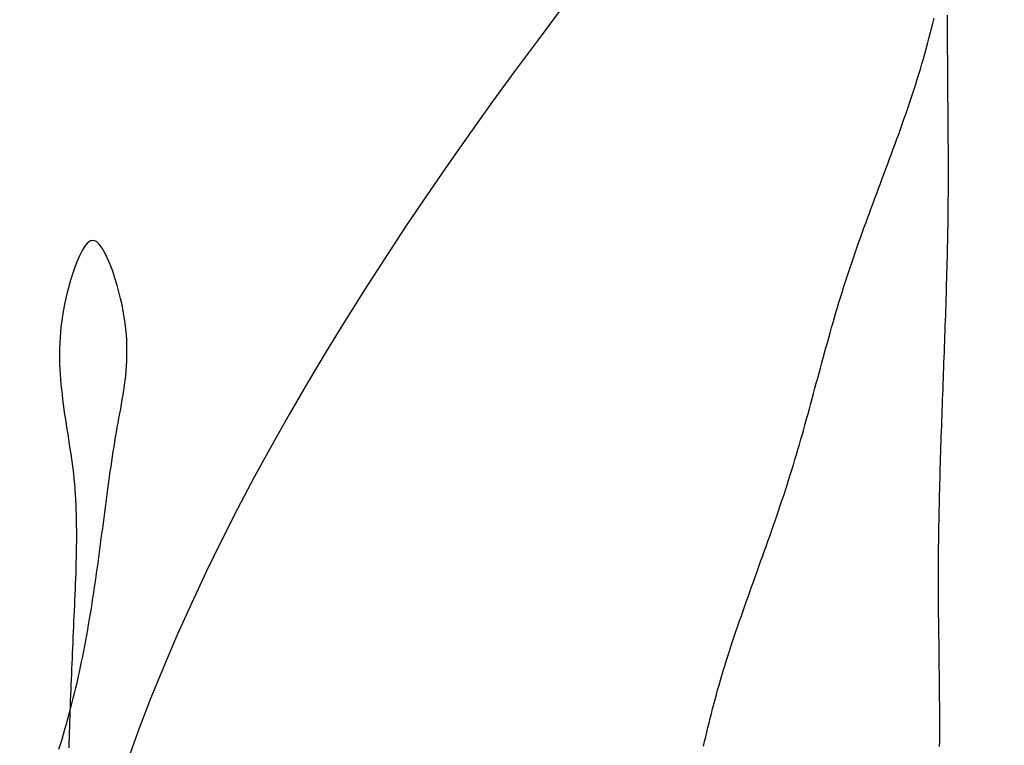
# Model space of a CAD drawing. Header units: millimetres. Extents: x 523431 to 527346, y -48565 to -47721.
# Tile 90 of 217: x 525059.81 to 525061.76, y -47994.63 to -47993.19. Entities that reach past the tile are written whole.
import ezdxf

# ---------------------------------------------------------------- set-up
doc = ezdxf.new("R2010")
doc.units = ezdxf.units.MM

# ---------------------------------------------------------------- blocks, each defined once
blk = doc.blocks.new('A$C0BD840A7')
at = {"color": 5, "start_tangent": (-0.576065, 0.817404), "end_tangent": (1, 0)}
blk.add_spline([(6.7322, 5.9997), (6.9638, 6.7648), (6.8311, 7.132), (8.2398, 7.6625), (5.225, 1.9005), (6.0172, 0.1088), (10.0616, 1.2755)], degree=3, dxfattribs=at)

msp = doc.modelspace()

# ---------------------------------------------------------------- linework, layer by layer
at = {"color": 174}
for p, q in [((525061.6469, -47993.1818), (525061.6469, -47993.1922)), ((525061.6158, -47993.208), (525061.6183, -47993.1979)), ((525061.6183, -47993.1979), (525061.6207, -47993.1877)), ((525061.6469, -47993.1922), (525061.6469, -47993.2027)), ((525061.6106, -47993.2282), (525061.6132, -47993.2181)), ((525061.6132, -47993.2181), (525061.6158, -47993.208)), ((525061.6469, -47993.2027), (525061.6469, -47993.2131)), ((525061.6469, -47993.2131), (525061.6469, -47993.2236)), ((525061.6052, -47993.2484), (525061.6079, -47993.2383)), ((525061.6079, -47993.2383), (525061.6106, -47993.2282)), ((525061.6469, -47993.2236), (525061.6469, -47993.234)), ((525061.6469, -47993.234), (525061.647, -47993.2445)), ((525061.5995, -47993.2685), (525061.6023, -47993.2585)), ((525061.6023, -47993.2585), (525061.6052, -47993.2484)), ((525061.647, -47993.2445), (525061.647, -47993.2549)), ((525061.647, -47993.2549), (525061.6471, -47993.2654)), ((525061.5936, -47993.2886), (525061.5966, -47993.2786)), ((525061.5966, -47993.2786), (525061.5995, -47993.2685)), ((525061.6471, -47993.2654), (525061.6471, -47993.2759)), ((525061.6471, -47993.2759), (525061.6472, -47993.2863)), ((525061.5874, -47993.3086), (525061.5905, -47993.2986)), ((525061.5905, -47993.2986), (525061.5936, -47993.2886)), ((525061.6472, -47993.2863), (525061.6473, -47993.2967)), ((525061.6473, -47993.2967), (525061.6474, -47993.3072)), ((525061.5811, -47993.3285), (525061.5843, -47993.3185)), ((525061.5843, -47993.3185), (525061.5874, -47993.3086)), ((525061.6474, -47993.3072), (525061.6475, -47993.3176)), ((525061.6475, -47993.3176), (525061.6476, -47993.3281)), ((525061.5778, -47993.3384), (525061.5811, -47993.3285)), ((525061.6476, -47993.3281), (525061.6477, -47993.3385)), ((525061.5712, -47993.3583), (525061.5745, -47993.3484)), ((525061.5745, -47993.3484), (525061.5778, -47993.3384)), ((525061.6477, -47993.3385), (525061.6477, -47993.349)), ((525061.6477, -47993.349), (525061.6478, -47993.3594)), ((525061.5644, -47993.3781), (525061.5678, -47993.3682)), ((525061.5678, -47993.3682), (525061.5712, -47993.3583)), ((525061.6478, -47993.3594), (525061.6479, -47993.3699)), ((525061.6479, -47993.3699), (525061.648, -47993.3803)), ((525061.5575, -47993.3978), (525061.561, -47993.388)), ((525061.561, -47993.388), (525061.5644, -47993.3781)), ((525061.648, -47993.3803), (525061.6481, -47993.3908)), ((525061.6481, -47993.3908), (525061.6482, -47993.4012)), ((525061.5505, -47993.4176), (525061.554, -47993.4077)), ((525061.554, -47993.4077), (525061.5575, -47993.3978)), ((525061.6482, -47993.4012), (525061.6483, -47993.4117)), ((525061.6483, -47993.4117), (525061.6483, -47993.4221)), ((525061.5434, -47993.4373), (525061.5469, -47993.4274)), ((525061.5469, -47993.4274), (525061.5505, -47993.4176)), ((525061.6483, -47993.4221), (525061.6484, -47993.4326)), ((525061.6484, -47993.4326), (525061.6485, -47993.443)), ((525061.5362, -47993.4569), (525061.5398, -47993.4471)), ((525061.5398, -47993.4471), (525061.5434, -47993.4373)), ((525061.6485, -47993.443), (525061.6485, -47993.4535)), ((525061.6485, -47993.4535), (525061.6485, -47993.4639)), ((525061.5289, -47993.4766), (525061.5325, -47993.4668)), ((525061.5325, -47993.4668), (525061.5362, -47993.4569)), ((525061.6485, -47993.4639), (525061.6486, -47993.4744)), ((525061.6486, -47993.4744), (525061.6486, -47993.4848)), ((525061.5216, -47993.4962), (525061.5252, -47993.4864)), ((525061.5252, -47993.4864), (525061.5289, -47993.4766)), ((525061.6486, -47993.4848), (525061.6486, -47993.4953)), ((525061.5143, -47993.5158), (525061.5179, -47993.506)), ((525061.5179, -47993.506), (525061.5216, -47993.4962)), ((525061.6486, -47993.4953), (525061.6486, -47993.5057)), ((525061.6486, -47993.5057), (525061.6486, -47993.5162)), ((525061.5069, -47993.5354), (525061.5106, -47993.5256)), ((525061.5106, -47993.5256), (525061.5143, -47993.5158)), ((525061.6486, -47993.5162), (525061.6485, -47993.5266)), ((525061.6485, -47993.5266), (525061.6485, -47993.5371)), ((525061.4996, -47993.5551), (525061.5033, -47993.5452)), ((525061.5033, -47993.5452), (525061.5069, -47993.5354)), ((525061.6484, -47993.5475), (525061.6483, -47993.558)), ((525061.6485, -47993.5371), (525061.6484, -47993.5475)), ((525061.4924, -47993.5747), (525061.496, -47993.5649)), ((525061.496, -47993.5649), (525061.4996, -47993.5551)), ((525061.6482, -47993.5684), (525061.6481, -47993.5789)), ((525061.6483, -47993.558), (525061.6482, -47993.5684)), ((525061.4852, -47993.5943), (525061.4888, -47993.5845)), ((525061.4888, -47993.5845), (525061.4924, -47993.5747)), ((525061.6479, -47993.5893), (525061.6478, -47993.5998)), ((525061.6481, -47993.5789), (525061.6479, -47993.5893)), ((525061.478, -47993.6139), (525061.4816, -47993.6041)), ((525061.4816, -47993.6041), (525061.4852, -47993.5943)), ((525061.6476, -47993.6102), (525061.6474, -47993.6207)), ((525061.6478, -47993.5998), (525061.6476, -47993.6102)), ((525059.9461, -47993.6294), (525059.9404, -47993.6333)), ((525059.9519, -47993.6287), (525059.9461, -47993.6294)), ((525059.9577, -47993.6312), (525059.9519, -47993.6287)), ((525059.9634, -47993.6364), (525059.9577, -47993.6312)), ((525061.471, -47993.6336), (525061.4745, -47993.6238)), ((525061.4745, -47993.6238), (525061.478, -47993.6139)), ((525061.6472, -47993.6311), (525061.647, -47993.6416)), ((525061.6474, -47993.6207), (525061.6472, -47993.6311)), ((525059.9293, -47993.6489), (525059.9241, -47993.6596)), ((525059.9347, -47993.64), (525059.9293, -47993.6489)), ((525059.9404, -47993.6333), (525059.9347, -47993.64)), ((525059.9691, -47993.644), (525059.9634, -47993.6364)), ((525059.9747, -47993.6535), (525059.9691, -47993.644)), ((525061.4641, -47993.6533), (525061.4675, -47993.6434)), ((525061.4675, -47993.6434), (525061.471, -47993.6336)), ((525061.647, -47993.6416), (525061.6468, -47993.6521)), ((525059.9241, -47993.6596), (525059.9192, -47993.6713)), ((525059.9801, -47993.6646), (525059.9747, -47993.6535)), ((525059.9852, -47993.6769), (525059.9801, -47993.6646)), ((525061.4573, -47993.673), (525061.4607, -47993.6631)), ((525061.4607, -47993.6631), (525061.4641, -47993.6533)), ((525061.6465, -47993.6625), (525061.6463, -47993.673)), ((525061.6468, -47993.6521), (525061.6465, -47993.6625)), ((525059.9146, -47993.6836), (525059.9103, -47993.6959)), ((525059.9192, -47993.6713), (525059.9146, -47993.6836)), ((525059.9901, -47993.6901), (525059.9852, -47993.6769)), ((525059.9946, -47993.7037), (525059.9901, -47993.6901)), ((525061.4507, -47993.6927), (525061.454, -47993.6828)), ((525061.454, -47993.6828), (525061.4573, -47993.673)), ((525061.646, -47993.6834), (525061.6457, -47993.6939)), ((525061.6463, -47993.673), (525061.646, -47993.6834)), ((525059.9064, -47993.708), (525059.9029, -47993.72)), ((525059.9103, -47993.6959), (525059.9064, -47993.708)), ((525059.9987, -47993.7174), (525059.9946, -47993.7037)), ((525061.4442, -47993.7125), (525061.4474, -47993.7026)), ((525061.4474, -47993.7026), (525061.4507, -47993.6927)), ((525061.6454, -47993.7043), (525061.6451, -47993.7148)), ((525061.6457, -47993.6939), (525061.6454, -47993.7043)), ((525059.9029, -47993.72), (525059.8997, -47993.7319)), ((525060.0024, -47993.7309), (525059.9987, -47993.7174)), ((525061.438, -47993.7323), (525061.4411, -47993.7224)), ((525061.4411, -47993.7224), (525061.4442, -47993.7125)), ((525061.6448, -47993.7253), (525061.6445, -47993.7357)), ((525061.6451, -47993.7148), (525061.6448, -47993.7253)), ((525059.8969, -47993.7435), (525059.8944, -47993.7551)), ((525059.8997, -47993.7319), (525059.8969, -47993.7435)), ((525060.0057, -47993.744), (525060.0024, -47993.7309)), ((525060.0086, -47993.7567), (525060.0057, -47993.744)), ((525061.4319, -47993.7522), (525061.4349, -47993.7423)), ((525061.4349, -47993.7423), (525061.438, -47993.7323)), ((525061.6442, -47993.7462), (525061.6438, -47993.7566)), ((525061.6445, -47993.7357), (525061.6442, -47993.7462)), ((525059.8922, -47993.7665), (525059.8903, -47993.7778)), ((525059.8944, -47993.7551), (525059.8922, -47993.7665)), ((525060.011, -47993.7691), (525060.0086, -47993.7567)), ((525061.426, -47993.7721), (525061.4289, -47993.7621)), ((525061.4289, -47993.7621), (525061.4319, -47993.7522)), ((525061.6435, -47993.7671), (525061.6432, -47993.7775)), ((525061.6438, -47993.7566), (525061.6435, -47993.7671)), ((525059.8903, -47993.7778), (525059.8888, -47993.7889)), ((525060.0131, -47993.7811), (525060.011, -47993.7691)), ((525060.0148, -47993.7929), (525060.0131, -47993.7811)), ((525061.4202, -47993.792), (525061.423, -47993.7821)), ((525061.423, -47993.7821), (525061.426, -47993.7721)), ((525061.6432, -47993.7775), (525061.6428, -47993.788)), ((525059.8874, -47993.7999), (525059.8864, -47993.8108)), ((525059.8888, -47993.7889), (525059.8874, -47993.7999)), ((525060.0161, -47993.8043), (525060.0148, -47993.7929)), ((525060.0172, -47993.8155), (525060.0161, -47993.8043)), ((525061.4145, -47993.812), (525061.4173, -47993.802)), ((525061.4173, -47993.802), (525061.4202, -47993.792)), ((525061.6424, -47993.7984), (525061.6421, -47993.8089)), ((525061.6428, -47993.788), (525061.6424, -47993.7984)), ((525059.8855, -47993.8216), (525059.885, -47993.8323)), ((525059.8864, -47993.8108), (525059.8855, -47993.8216)), ((525060.0179, -47993.8265), (525060.0172, -47993.8155)), ((525060.0183, -47993.8372), (525060.0179, -47993.8265)), ((525061.4089, -47993.832), (525061.4117, -47993.822)), ((525061.4117, -47993.822), (525061.4145, -47993.812)), ((525061.6417, -47993.8194), (525061.6413, -47993.8298)), ((525061.6421, -47993.8089), (525061.6417, -47993.8194)), ((525059.8846, -47993.8429), (525059.8845, -47993.8534)), ((525059.885, -47993.8323), (525059.8846, -47993.8429)), ((525060.0185, -47993.8476), (525060.0183, -47993.8372)), ((525061.4034, -47993.8521), (525061.4061, -47993.842)), ((525061.4061, -47993.842), (525061.4089, -47993.832)), ((525061.641, -47993.8403), (525061.6406, -47993.8507)), ((525061.6413, -47993.8298), (525061.641, -47993.8403)), ((525059.8845, -47993.8534), (525059.8845, -47993.8638)), ((525059.8845, -47993.8638), (525059.8848, -47993.8742)), ((525060.0181, -47993.868), (525060.0184, -47993.8579)), ((525060.0184, -47993.8579), (525060.0185, -47993.8476)), ((525061.3979, -47993.8721), (525061.4006, -47993.8621)), ((525061.4006, -47993.8621), (525061.4034, -47993.8521)), ((525061.6402, -47993.8612), (525061.6398, -47993.8716)), ((525061.6406, -47993.8507), (525061.6402, -47993.8612)), ((525059.8848, -47993.8742), (525059.8852, -47993.8844)), ((525059.8852, -47993.8844), (525059.8858, -47993.8946)), ((525060.0168, -47993.8877), (525060.0175, -47993.878)), ((525060.0175, -47993.878), (525060.0181, -47993.868)), ((525061.3925, -47993.8922), (525061.3952, -47993.8822)), ((525061.3952, -47993.8822), (525061.3979, -47993.8721)), ((525061.6394, -47993.8821), (525061.639, -47993.8925)), ((525061.6398, -47993.8716), (525061.6394, -47993.8821)), ((525059.8858, -47993.8946), (525059.8865, -47993.9048)), ((525059.8865, -47993.9048), (525059.8874, -47993.9148)), ((525060.0148, -47993.907), (525060.0159, -47993.8974)), ((525060.0159, -47993.8974), (525060.0168, -47993.8877)), ((525061.387, -47993.9124), (525061.3897, -47993.9023)), ((525061.3897, -47993.9023), (525061.3925, -47993.8922)), ((525061.6386, -47993.903), (525061.6383, -47993.9134)), ((525061.639, -47993.8925), (525061.6386, -47993.903)), ((525059.8874, -47993.9148), (525059.8884, -47993.9248)), ((525060.0122, -47993.9258), (525060.0136, -47993.9164)), ((525060.0136, -47993.9164), (525060.0148, -47993.907)), ((525061.3816, -47993.9325), (525061.3843, -47993.9224)), ((525061.3843, -47993.9224), (525061.387, -47993.9124)), ((525061.6379, -47993.9239), (525061.6375, -47993.9343)), ((525061.6383, -47993.9134), (525061.6379, -47993.9239)), ((525059.8884, -47993.9248), (525059.8895, -47993.9348)), ((525059.8895, -47993.9348), (525059.8907, -47993.9447)), ((525060.0092, -47993.9444), (525060.0108, -47993.9351)), ((525060.0108, -47993.9351), (525060.0122, -47993.9258)), ((525061.3761, -47993.9527), (525061.3789, -47993.9426)), ((525061.3789, -47993.9426), (525061.3816, -47993.9325)), ((525061.6375, -47993.9343), (525061.6371, -47993.9448)), ((525059.8907, -47993.9447), (525059.892, -47993.9546)), ((525059.892, -47993.9546), (525059.8933, -47993.9645)), ((525060.0043, -47993.9721), (525060.006, -47993.9628)), ((525060.006, -47993.9628), (525060.0076, -47993.9536)), ((525060.0076, -47993.9536), (525060.0092, -47993.9444)), ((525061.3706, -47993.9729), (525061.3734, -47993.9628)), ((525061.3734, -47993.9628), (525061.3761, -47993.9527)), ((525061.6367, -47993.9553), (525061.6363, -47993.9657)), ((525061.6371, -47993.9448), (525061.6367, -47993.9553)), ((525059.8933, -47993.9645), (525059.8947, -47993.9743)), ((525059.8947, -47993.9743), (525059.8962, -47993.9841)), ((525060.0009, -47993.9907), (525060.0026, -47993.9814)), ((525060.0026, -47993.9814), (525060.0043, -47993.9721)), ((525061.365, -47993.9931), (525061.3678, -47993.983)), ((525061.3678, -47993.983), (525061.3706, -47993.9729)), ((525061.6359, -47993.9762), (525061.6356, -47993.9866)), ((525061.6363, -47993.9657), (525061.6359, -47993.9762)), ((525059.8962, -47993.9841), (525059.8977, -47993.9939)), ((525059.8977, -47993.9939), (525059.8993, -47994.0037)), ((525059.9975, -47994.0095), (525059.9992, -47994.0001)), ((525059.9992, -47994.0001), (525060.0009, -47993.9907)), ((525061.3622, -47994.0032), (525061.365, -47993.9931)), ((525061.6352, -47993.997), (525061.6348, -47994.0075)), ((525061.6356, -47993.9866), (525061.6352, -47993.997)), ((525059.8993, -47994.0037), (525059.9008, -47994.0135)), ((525059.9008, -47994.0135), (525059.9023, -47994.0233)), ((525059.9944, -47994.0287), (525059.9959, -47994.0191)), ((525059.9959, -47994.0191), (525059.9975, -47994.0095)), ((525061.3564, -47994.0235), (525061.3593, -47994.0133)), ((525061.3593, -47994.0133), (525061.3622, -47994.0032)), ((525061.6345, -47994.018), (525061.6341, -47994.0284)), ((525061.6348, -47994.0075), (525061.6345, -47994.018)), ((525059.9023, -47994.0233), (525059.9039, -47994.033)), ((525059.9039, -47994.033), (525059.9053, -47994.0428)), ((525059.9913, -47994.0481), (525059.9928, -47994.0384)), ((525059.9928, -47994.0384), (525059.9944, -47994.0287)), ((525061.3506, -47994.0437), (525061.3535, -47994.0336)), ((525061.3535, -47994.0336), (525061.3564, -47994.0235)), ((525061.6338, -47994.0388), (525061.6334, -47994.0493)), ((525061.6341, -47994.0284), (525061.6338, -47994.0388)), ((525059.9053, -47994.0428), (525059.9068, -47994.0527)), ((525059.9068, -47994.0527), (525059.9082, -47994.0625)), ((525059.9883, -47994.0678), (525059.9898, -47994.0579)), ((525059.9898, -47994.0579), (525059.9913, -47994.0481)), ((525061.3446, -47994.064), (525061.3476, -47994.0538)), ((525061.3476, -47994.0538), (525061.3506, -47994.0437)), ((525061.6331, -47994.0597), (525061.6328, -47994.0702)), ((525061.6334, -47994.0493), (525061.6331, -47994.0597)), ((525059.9082, -47994.0625), (525059.9096, -47994.0724)), ((525059.9096, -47994.0724), (525059.9108, -47994.0823)), ((525059.9854, -47994.0877), (525059.9869, -47994.0777)), ((525059.9869, -47994.0777), (525059.9883, -47994.0678)), ((525061.3384, -47994.0842), (525061.3415, -47994.0741)), ((525061.3415, -47994.0741), (525061.3446, -47994.064)), ((525061.6325, -47994.0806), (525061.6322, -47994.0911)), ((525061.6328, -47994.0702), (525061.6325, -47994.0806)), ((525059.9108, -47994.0823), (525059.912, -47994.0923)), ((525059.912, -47994.0923), (525059.9131, -47994.1023)), ((525059.9826, -47994.1078), (525059.984, -47994.0977)), ((525059.984, -47994.0977), (525059.9854, -47994.0877)), ((525061.332, -47994.1045), (525061.3352, -47994.0944)), ((525061.3352, -47994.0944), (525061.3384, -47994.0842)), ((525061.6322, -47994.0911), (525061.6319, -47994.1015)), ((525059.9131, -47994.1023), (525059.914, -47994.1123)), ((525059.914, -47994.1123), (525059.9149, -47994.1224)), ((525059.9798, -47994.1281), (525059.9812, -47994.1179)), ((525059.9812, -47994.1179), (525059.9826, -47994.1078)), ((525061.3255, -47994.1248), (525061.3288, -47994.1146)), ((525061.3288, -47994.1146), (525061.332, -47994.1045)), ((525061.6316, -47994.1119), (525061.6313, -47994.1224)), ((525061.6319, -47994.1015), (525061.6316, -47994.1119)), ((525059.9149, -47994.1224), (525059.9156, -47994.1326)), ((525059.9156, -47994.1326), (525059.9162, -47994.1428)), ((525059.9771, -47994.1486), (525059.9784, -47994.1383)), ((525059.9784, -47994.1383), (525059.9798, -47994.1281)), ((525061.3188, -47994.1451), (525061.3222, -47994.1349)), ((525061.3222, -47994.1349), (525061.3255, -47994.1248)), ((525061.631, -47994.1328), (525061.6308, -47994.1433)), ((525061.6313, -47994.1224), (525061.631, -47994.1328)), ((525059.9162, -47994.1428), (525059.9167, -47994.1531)), ((525059.9167, -47994.1531), (525059.9172, -47994.1633)), ((525059.9743, -47994.1692), (525059.9757, -47994.1589)), ((525059.9757, -47994.1589), (525059.9771, -47994.1486)), ((525061.312, -47994.1653), (525061.3154, -47994.1552)), ((525061.3154, -47994.1552), (525061.3188, -47994.1451)), ((525061.6306, -47994.1537), (525061.6303, -47994.1641)), ((525061.6308, -47994.1433), (525061.6306, -47994.1537)), ((525059.9172, -47994.1633), (525059.9175, -47994.1737)), ((525059.9175, -47994.1737), (525059.9177, -47994.184)), ((525059.973, -47994.1796), (525059.9743, -47994.1692)), ((525061.305, -47994.1856), (525061.3085, -47994.1755)), ((525061.3085, -47994.1755), (525061.312, -47994.1653)), ((525061.6301, -47994.1746), (525061.6299, -47994.185)), ((525061.6303, -47994.1641), (525061.6301, -47994.1746)), ((525059.9177, -47994.184), (525059.9179, -47994.1944)), ((525059.9179, -47994.1944), (525059.918, -47994.2049)), ((525059.9702, -47994.2005), (525059.9716, -47994.19)), ((525059.9716, -47994.19), (525059.973, -47994.1796)), ((525061.2979, -47994.2058), (525061.3015, -47994.1957)), ((525061.3015, -47994.1957), (525061.305, -47994.1856)), ((525061.6297, -47994.1955), (525061.6296, -47994.2059)), ((525061.6299, -47994.185), (525061.6297, -47994.1955)), ((525059.918, -47994.2049), (525059.918, -47994.2153)), ((525059.918, -47994.2153), (525059.918, -47994.2258)), ((525059.9674, -47994.2214), (525059.9688, -47994.2109)), ((525059.9688, -47994.2109), (525059.9702, -47994.2005)), ((525061.2908, -47994.226), (525061.2944, -47994.2159)), ((525061.2944, -47994.2159), (525061.2979, -47994.2058)), ((525061.6294, -47994.2163), (525061.6293, -47994.2268)), ((525061.6296, -47994.2059), (525061.6294, -47994.2163)), ((525059.9179, -47994.2363), (525059.9177, -47994.2469)), ((525059.918, -47994.2258), (525059.9179, -47994.2363)), ((525059.9646, -47994.2425), (525059.9661, -47994.2319)), ((525059.9661, -47994.2319), (525059.9674, -47994.2214)), ((525061.2837, -47994.2462), (525061.2872, -47994.2361)), ((525061.2872, -47994.2361), (525061.2908, -47994.226)), ((525061.6292, -47994.2372), (525061.6291, -47994.2476)), ((525061.6293, -47994.2268), (525061.6292, -47994.2372)), ((525059.9177, -47994.2469), (525059.9175, -47994.2574)), ((525059.9618, -47994.2637), (525059.9632, -47994.2531)), ((525059.9632, -47994.2531), (525059.9646, -47994.2425)), ((525061.2765, -47994.2663), (525061.2801, -47994.2562)), ((525061.2801, -47994.2562), (525061.2837, -47994.2462)), ((525061.6291, -47994.2476), (525061.629, -47994.258)), ((525059.9172, -47994.268), (525059.9169, -47994.2786)), ((525059.9175, -47994.2574), (525059.9172, -47994.268)), ((525059.9588, -47994.2849), (525059.9603, -47994.2742)), ((525059.9603, -47994.2742), (525059.9618, -47994.2637)), ((525061.2693, -47994.2863), (525061.2729, -47994.2763)), ((525061.2729, -47994.2763), (525061.2765, -47994.2663)), ((525061.629, -47994.258), (525061.6289, -47994.2685)), ((525061.6289, -47994.2685), (525061.6289, -47994.2789)), ((525059.9166, -47994.2892), (525059.9162, -47994.2998)), ((525059.9169, -47994.2786), (525059.9166, -47994.2892)), ((525059.9558, -47994.3061), (525059.9573, -47994.2955)), ((525059.9573, -47994.2955), (525059.9588, -47994.2849)), ((525061.2657, -47994.2964), (525061.2693, -47994.2863)), ((525061.6289, -47994.2789), (525061.6288, -47994.2893)), ((525061.6288, -47994.2893), (525061.6288, -47994.2997)), ((525059.9158, -47994.3104), (525059.9153, -47994.321)), ((525059.9162, -47994.2998), (525059.9158, -47994.3104)), ((525059.9542, -47994.3168), (525059.9558, -47994.3061)), ((525061.2585, -47994.3164), (525061.2621, -47994.3064)), ((525061.2621, -47994.3064), (525061.2657, -47994.2964)), ((525061.6288, -47994.2997), (525061.6288, -47994.3102)), ((525061.6288, -47994.3102), (525061.6289, -47994.3206)), ((525059.9149, -47994.3316), (525059.9144, -47994.3422)), ((525059.9153, -47994.321), (525059.9149, -47994.3316)), ((525059.951, -47994.338), (525059.9527, -47994.3274)), ((525059.9527, -47994.3274), (525059.9542, -47994.3168)), ((525061.2514, -47994.3363), (525061.2549, -47994.3263)), ((525061.2549, -47994.3263), (525061.2585, -47994.3164)), ((525061.6289, -47994.3206), (525061.6289, -47994.331)), ((525061.6289, -47994.331), (525061.629, -47994.3414)), ((525059.914, -47994.3528), (525059.9135, -47994.3634)), ((525059.9144, -47994.3422), (525059.914, -47994.3528)), ((525059.9477, -47994.3593), (525059.9494, -47994.3487)), ((525059.9494, -47994.3487), (525059.951, -47994.338)), ((525061.2444, -47994.3561), (525061.2479, -47994.3462)), ((525061.2479, -47994.3462), (525061.2514, -47994.3363)), ((525061.629, -47994.3414), (525061.6291, -47994.3518)), ((525061.6291, -47994.3518), (525061.6291, -47994.3623)), ((525059.913, -47994.374), (525059.9126, -47994.3845)), ((525059.9135, -47994.3634), (525059.913, -47994.374)), ((525059.9442, -47994.3806), (525059.946, -47994.37)), ((525059.946, -47994.37), (525059.9477, -47994.3593)), ((525061.2375, -47994.3759), (525061.2409, -47994.366)), ((525061.2409, -47994.366), (525061.2444, -47994.3561)), ((525061.6291, -47994.3623), (525061.6292, -47994.3727)), ((525061.6292, -47994.3727), (525061.6293, -47994.3831)), ((525059.9126, -47994.3845), (525059.9121, -47994.3951)), ((525059.9406, -47994.4018), (525059.9424, -47994.3912)), ((525059.9424, -47994.3912), (525059.9442, -47994.3806)), ((525061.2307, -47994.3956), (525061.234, -47994.3857)), ((525061.234, -47994.3857), (525061.2375, -47994.3759)), ((525061.6293, -47994.3831), (525061.6295, -47994.3935)), ((525061.6295, -47994.3935), (525061.6296, -47994.4039)), ((525059.9116, -47994.4057), (525059.9112, -47994.4162)), ((525059.9121, -47994.3951), (525059.9116, -47994.4057)), ((525059.9367, -47994.423), (525059.9387, -47994.4124)), ((525059.9387, -47994.4124), (525059.9406, -47994.4018)), ((525061.224, -47994.4152), (525061.2273, -47994.4054)), ((525061.2273, -47994.4054), (525061.2307, -47994.3956)), ((525061.6296, -47994.4039), (525061.6297, -47994.4144)), ((525059.9107, -47994.4267), (525059.9103, -47994.4373)), ((525059.9112, -47994.4162), (525059.9107, -47994.4267)), ((525059.9348, -47994.4335), (525059.9367, -47994.423)), ((525061.2175, -47994.4347), (525061.2208, -47994.4249)), ((525061.2208, -47994.4249), (525061.224, -47994.4152)), ((525061.6297, -47994.4144), (525061.6299, -47994.4248)), ((525061.6299, -47994.4248), (525061.63, -47994.4352)), ((525059.9098, -47994.4478), (525059.9094, -47994.4583)), ((525059.9103, -47994.4373), (525059.9098, -47994.4478)), ((525059.9306, -47994.4546), (525059.9327, -47994.4441)), ((525059.9327, -47994.4441), (525059.9348, -47994.4335)), ((525061.2113, -47994.454), (525061.2144, -47994.4444)), ((525061.2144, -47994.4444), (525061.2175, -47994.4347)), ((525061.63, -47994.4352), (525061.6301, -47994.4456)), ((525061.6301, -47994.4456), (525061.6303, -47994.4561)), ((525059.9089, -47994.4688), (525059.9085, -47994.4793)), ((525059.9094, -47994.4583), (525059.9089, -47994.4688)), ((525059.9263, -47994.4755), (525059.9285, -47994.4651)), ((525059.9285, -47994.4651), (525059.9306, -47994.4546)), ((525061.2052, -47994.4733), (525061.2082, -47994.4637)), ((525061.2082, -47994.4637), (525061.2113, -47994.454)), ((525061.6303, -47994.4561), (525061.6304, -47994.4665)), ((525061.6304, -47994.4665), (525061.6305, -47994.4769)), ((525059.9081, -47994.4898), (525059.9076, -47994.5002)), ((525059.9085, -47994.4793), (525059.9081, -47994.4898)), ((525059.9217, -47994.4963), (525059.924, -47994.4859)), ((525059.924, -47994.4859), (525059.9263, -47994.4755)), ((525061.1994, -47994.4925), (525061.2022, -47994.4829)), ((525061.2022, -47994.4829), (525061.2052, -47994.4733)), ((525061.6305, -47994.4769), (525061.6307, -47994.4873)), ((525061.6307, -47994.4873), (525061.6308, -47994.4978)), ((525059.9072, -47994.5107), (525059.9068, -47994.5212)), ((525059.9076, -47994.5002), (525059.9072, -47994.5107)), ((525059.9168, -47994.517), (525059.9193, -47994.5067)), ((525059.9193, -47994.5067), (525059.9217, -47994.4963)), ((525061.1938, -47994.5115), (525061.1965, -47994.502)), ((525061.1965, -47994.502), (525061.1994, -47994.4925)), ((525061.6308, -47994.4978), (525061.6309, -47994.5082)), ((525061.6309, -47994.5082), (525061.631, -47994.5187)), ((525059.9068, -47994.5212), (525059.9064, -47994.5316)), ((525059.9118, -47994.5376), (525059.9143, -47994.5273)), ((525059.9143, -47994.5273), (525059.9168, -47994.517)), ((525061.186, -47994.5398), (525061.1885, -47994.5304)), ((525061.1885, -47994.5304), (525061.1911, -47994.521)), ((525061.1911, -47994.521), (525061.1938, -47994.5115)), ((525061.631, -47994.5187), (525061.6311, -47994.5291)), ((525061.6311, -47994.5291), (525061.6312, -47994.5395)), ((525059.906, -47994.5421), (525059.9056, -47994.5525)), ((525059.9064, -47994.5316), (525059.906, -47994.5421)), ((525059.9065, -47994.5581), (525059.9092, -47994.5479)), ((525059.9092, -47994.5479), (525059.9118, -47994.5376)), ((525061.1811, -47994.5586), (525061.1835, -47994.5492)), ((525061.1835, -47994.5492), (525061.186, -47994.5398)), ((525061.6312, -47994.5395), (525061.6313, -47994.55)), ((525061.6313, -47994.55), (525061.6313, -47994.5604)), ((525059.901, -47994.5785), (525059.9038, -47994.5683)), ((525059.9038, -47994.5683), (525059.9065, -47994.5581)), ((525059.9052, -47994.563), (525059.9048, -47994.5734)), ((525059.9056, -47994.5525), (525059.9052, -47994.563)), ((525061.1765, -47994.5772), (525061.1788, -47994.5679)), ((525061.1788, -47994.5679), (525061.1811, -47994.5586)), ((525061.6313, -47994.5604), (525061.6314, -47994.5709)), ((525059.8954, -47994.5988), (525059.8982, -47994.5886)), ((525059.8982, -47994.5886), (525059.901, -47994.5785)), ((525059.9045, -47994.5838), (525059.9041, -47994.5942)), ((525059.9048, -47994.5734), (525059.9045, -47994.5838)), ((525061.1719, -47994.5958), (525061.1742, -47994.5865)), ((525061.1742, -47994.5865), (525061.1765, -47994.5772)), ((525061.6314, -47994.5709), (525061.6314, -47994.5813)), ((525061.6314, -47994.5813), (525061.6314, -47994.5918)), ((525059.8925, -47994.6089), (525059.8954, -47994.5988)), ((525059.9037, -47994.6047), (525059.9034, -47994.6151)), ((525059.9041, -47994.5942), (525059.9037, -47994.6047)), ((525061.1674, -47994.6144), (525061.1696, -47994.6051)), ((525061.1696, -47994.6051), (525061.1719, -47994.5958)), ((525061.6314, -47994.5918), (525061.6314, -47994.6023)), ((525061.6314, -47994.6023), (525061.6314, -47994.6127)), ((525059.8865, -47994.629), (525059.8895, -47994.6189)), ((525059.8895, -47994.6189), (525059.8925, -47994.6089)), ((525059.903, -47994.6255), (525059.9027, -47994.6359)), ((525059.9034, -47994.6151), (525059.903, -47994.6255)), ((525061.1627, -47994.633), (525061.1651, -47994.6237)), ((525061.1651, -47994.6237), (525061.1674, -47994.6144)), ((525061.6313, -47994.6232), (525061.6312, -47994.6337)), ((525061.6314, -47994.6127), (525061.6313, -47994.6232)), ((525059.8835, -47994.639), (525059.8865, -47994.629))]:
    msp.add_line(p, q, dxfattribs=at)

# ---------------------------------------------------------------- block references
msp.add_blockref('A$C0BD840A7', (525054.6533, -47997.1811))

doc.saveas('drawing.dxf')
